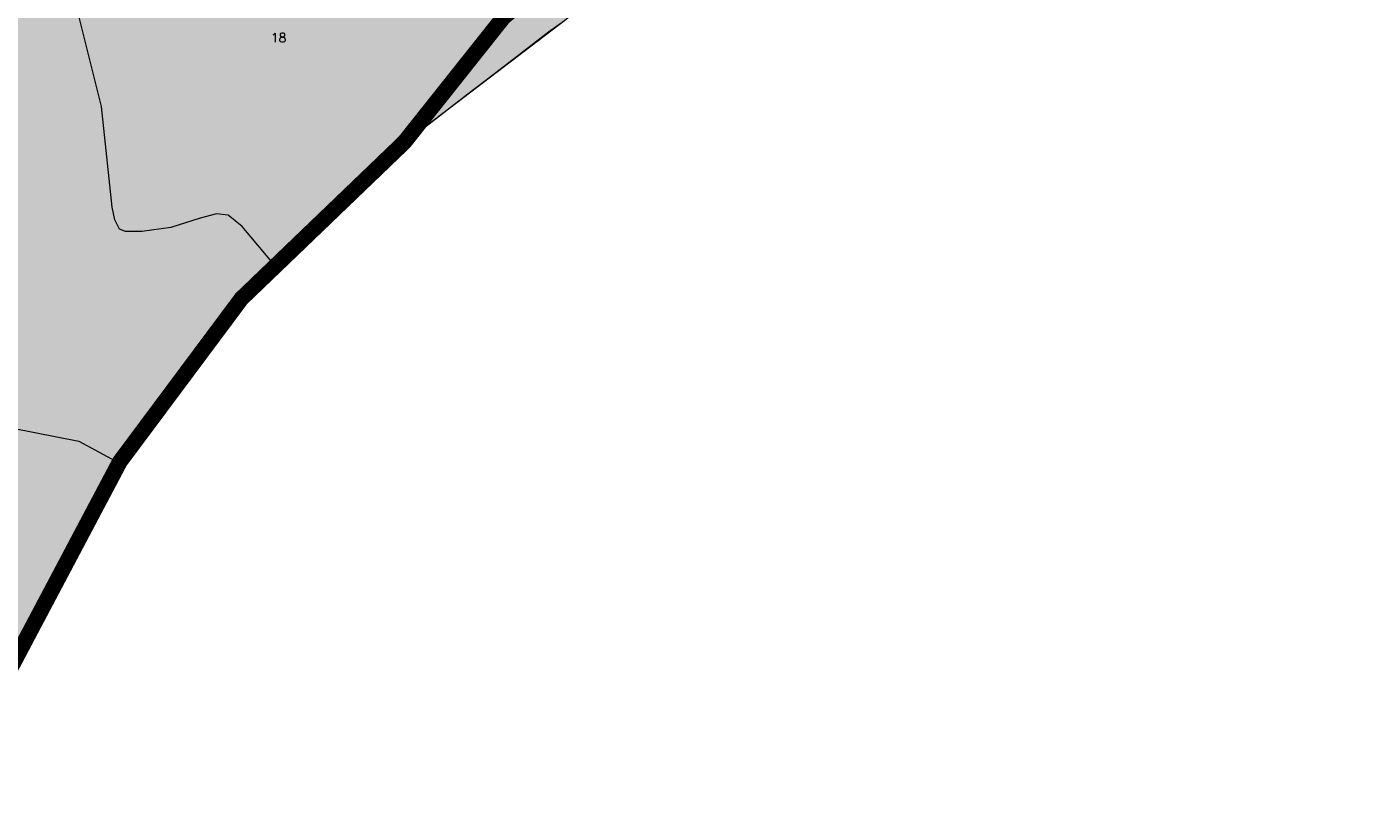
# Model space of a CAD drawing. Header units: metres. Extents: x 578835 to 593571, y 248557 to 255108.
# Tile 74 of 251: x 583681 to 584195, y 249873 to 250172. Entities that reach past the tile are written whole.
import ezdxf

# ---------------------------------------------------------------- set-up
doc = ezdxf.new("R2010")
doc.units = ezdxf.units.M
doc.linetypes.add('CACHEX2', pattern=[0.75, 0.5, -0.25])
doc.linetypes.add('SOLID_LINE', pattern=[0])
for name, color, linetype, lineweight in [('Cad-PARCELLAIRE_PARCELLE1', 250, 'SOLID_LINE', 0), ('Cad-TOPONYMIE_NUMERO_DE_PARCELL182', 250, 'SOLID_LINE', 0), ('PLU', 7, 'CACHEX2', 5), ('PPRI global - contour', 152, 'Continuous', 5), ('PPRI global - hachures', 152, 'Continuous', 5)]:
    doc.layers.add(name, color=color, linetype=linetype, lineweight=lineweight)
doc.styles.add('TEXTSTYLE_45_11', font='txt.shx', dxfattribs={"oblique": 50})

msp = doc.modelspace()

# ---------------------------------------------------------------- hatches: boundary and pattern name
at = {"layer": 'PPRI global - hachures', "ltscale": 0.4}
h = msp.add_hatch(dxfattribs=at)
h.set_pattern_fill('ANSI36', color=256, scale=2, style=0)
h.paths.add_polyline_path([(584066.5, 250379.34), (584062.37, 250383.47), (584043.41, 250459.25), (584013.35, 250450.76), (584002.24, 250450.11), (583982.63, 250452.72), (583973.49, 250455.99), (583889.77, 250518.96), (583895.65, 250528.1), (583977.99, 250662.67), (584030.07, 250749.63), (583918.43, 250756.91), (583664.41, 250783.59), (583631.24, 250786.83), (583615.06, 250787.64), (583601.17, 250794.44), (583587.42, 250827.6), (583576.9, 250872.88), (583563.15, 250910.89), (583546.16, 250944.04), (583514.61, 250983.67), (583475.78, 251010.35), (583442.61, 251028.95), (583396.5, 251041.08), (583343.91, 251049.17), (583296.18, 251058.06), (583275.96, 251065.34), (583264.63, 251086.36), (583250.88, 251100.92), (583230.66, 251114.67), (583189.4, 251126.8), (583119.68, 251147.06), (583061.43, 251160.81), (583024.22, 251164.04), (582980.53, 251148.68), (582993.48, 251125.23), (583025.83, 251140.59), (583054.15, 251143.02), (583098.64, 251130.08), (583144.75, 251115.52), (583186.01, 251101.78), (583219.99, 251088.03), (583236.17, 251071.86), (583255.58, 251033.04), (583254.78, 251000.7), (583238.6, 250995.04), (583207.85, 250995.04), (583194.1, 251002.31), (583172.26, 251010.4), (583159.32, 250999.89), (583144.75, 250992.61), (583123.72, 250996.65), (583093.79, 251001.51), (583044.44, 251004.74), (583042.82, 250977.25), (583071.95, 250975.63), (583123.72, 250970.78), (583189.25, 250968.35), (583234.55, 250957.84), (583253.97, 250940.05), (583273.38, 250908.51), (583282.28, 250851.91), (583278.25, 250803.12), (583273.39, 250777.24), (583225.66, 250792.61), (583164.18, 250807.16), (583128.59, 250807.97), (583123.73, 250787.76), (583296.04, 250750.56), (583317.08, 251031.97), (583369.66, 251022.26), (583418.2, 250998.81), (583457.03, 250968.08), (583486.96, 250930.89), (583515.28, 250879.13), (583529.84, 250833.04), (583533.88, 250790.18), (583534.69, 250771.58), (583553.3, 250763.5), (583563.01, 250755.41), (583580, 250744.9), (583594.56, 250731.15), (583590.51, 250708.51), (583580.81, 250697.19), (583567.05, 250697.19), (583552.49, 250698.8), (583535.5, 250697.19), (583522.56, 250693.95), (583503.14, 250708.51), (583479.68, 250718.21), (583448.13, 250723.87), (583373.71, 250731.15), (583318.7, 250734.39), (583315.46, 250703.66), (583444.9, 250694.76), (583478.87, 250680.21), (583494.24, 250668.89), (583512.04, 250632.5), (583510.42, 250582.36), (583496.67, 250561.34), (583468.36, 250541.12), (583419.01, 250518.48), (583354.29, 250508.77), (583304.13, 250508.77), (583282.29, 250518.48), (583279.06, 250526.56), (583283.91, 250598.53), (583239.42, 250602.58), (583222.43, 250600.96), (583186.02, 250597.72), (583162.56, 250599.34), (583148, 250606.62), (583122.92, 250612.28), (583089.76, 250614.71), (583078.43, 250626.03), (583052.54, 250635.73), (583029.89, 250635.73), (583004.81, 250631.69), (582985.4, 250622.79), (582965.98, 250613.09), (582970.84, 250593.68), (583001.58, 250611.47), (583029.08, 250621.98), (583059.01, 250621.98), (583080.86, 250606.62), (583092.99, 250591.26), (583118.07, 250585.59), (583148.81, 250571.85), (583177.12, 250554.06), (583200.59, 250528.99), (583205.44, 250507.16), (583205.44, 250486.13), (583186.83, 250479.66), (583124.54, 250464.3), (583104.02, 250461.44), (583074.89, 250436.37), (583062.76, 250421.01), (583040.92, 250417.77), (583013.41, 250429.9), (582993.19, 250437.99), (582977.01, 250433.14), (582972.96, 250422.62), (582979.43, 250412.11), (583003.7, 250411.3), (583028.78, 250404.83), (583040.92, 250397.56), (583014.22, 250380.57), (582989.14, 250366.83), (582968.11, 250354.7), (582985.91, 250337.72), (583050.62, 250379.77), (583073.28, 250387.85), (583089.45, 250391.9), (583109.68, 250404.03), (583129.9, 250417.77), (583157.41, 250425.05), (583265.81, 250428.28), (583273.09, 250428.28), (583273.9, 250446.07), (583295.97, 250457.39), (583334.8, 250467.1), (583366.35, 250470.33), (583405.99, 250467.9), (583424.6, 250456.58), (583444.01, 250438.79), (583471.52, 250417.77), (583514.39, 250491.35), (583542.71, 250566.56), (583607.54, 250728.61), (583618.87, 250755.3), (583637.47, 250748.02), (583563.05, 250565.27), (583533.11, 250493.3), (583488.62, 250414.05), (583469.92, 250375), (583458.6, 250360.44), (583447.3, 250277.69), (583433.55, 250118.39), (583433.55, 250075.53), (583435.17, 250061.79), (583444.07, 250055.32), (583538.72, 249966.37), (583593.05, 249930.65), (583636.74, 249921.76), (583657.12, 249921.76), (583640.51, 249900.52), (583605.37, 249856.24), (583563.9, 249771.01), (583539.46, 249724.43), (583484.46, 249610.66), (583466.89, 249549.58), (583445.44, 249517.44), (583408.01, 249447.95), (583372.11, 249391.45), (583402.75, 249358.91), (583418.65, 249347.07), (583436.19, 249369.28), (583463.87, 249406.75), (583478.59, 249436.8), (583476.61, 249477.12), (583481.36, 249487.31), (583491.71, 249499.16), (583485.47, 249528.1), (583479.2, 249549.72), (583486.09, 249593.97), (583536.27, 249697.24), (583571.65, 249771.24), (583609.81, 249820.41), (583635.17, 249860.02), (583657.05, 249884.96), (583692.43, 249959.02), (583716.61, 250005.58), (583724.42, 250017.76), (583733.57, 250029.46), (583758.23, 250060.88), (583783.36, 250088.01), (583819.02, 250122.79), (583886.38, 250174.14), (583941.78, 250217.37), (583983.26, 250248.04), (584014.32, 250265.65), (584046.48, 250272.12), (584071.07, 250273.21)])

# ---------------------------------------------------------------- linework, layer by layer
at = {"layer": 'Cad-PARCELLAIRE_PARCELLE1'}
for points in [[(583608.11, 250031.97), (583701.09, 250013.64), (583716.62, 250005.35), (583720.18, 250012), (583724.42, 250017.59), (583727.24, 250021.29), (583733.5, 250029.28), (583745.39, 250043.98), (583758.18, 250060.65), (583770.14, 250074.47), (583775.98, 250080.53), (583775.98, 250080.53), (583775.98, 250080.53), (583763.44, 250095.53), (583758.04, 250099.88), (583753.63, 250100.4), (583747.42, 250098.65), (583736.17, 250095.15), (583725.09, 250093.56), (583718.91, 250093.6), (583716.6, 250094.52), (583714.82, 250098.06), (583713.84, 250102.87), (583709.81, 250141.22), (583694.69, 250201.94)], [(583886.34, 250173.9), (583880.19, 250169.6), (583865.07, 250157.97), (583855.86, 250150.85), (583849.43, 250145.97), (583832.39, 250132.72), (583824.93, 250127.31), (583818.98, 250122.58), (583808.96, 250113.15), (583802.63, 250107.05), (583795.42, 250099.54), (583783.37, 250087.83), (583775.98, 250080.53), (583763.44, 250095.53), (583758.04, 250099.88), (583753.63, 250100.4), (583747.42, 250098.65), (583736.17, 250095.15), (583725.09, 250093.56), (583718.91, 250093.6), (583716.6, 250094.52), (583714.82, 250098.06), (583713.84, 250102.87), (583709.81, 250141.22), (583694.69, 250201.94)], [(583608.11, 250031.97), (583701.09, 250013.64), (583716.62, 250005.35), (583716.62, 250005.35), (583716.62, 250005.35), (583707.47, 249988.53), (583704.75, 249982.63), (583692.38, 249958.85), (583677.65, 249929.87)]]:
    msp.add_lwpolyline(points, dxfattribs=at)
at = {"layer": 'PLU', "color": 7, "ltscale": 2, "const_width": 6}
msp.add_lwpolyline([(583655.49, 249890.1), (583716.76, 250005.85), (583763.1, 250068.01), (583825.22, 250127.66), (583863.05, 250175.26), (583909.74, 250214.62), (583926.39, 250241), (583956.02, 250244.65), (584019.76, 250267.78), (584046.69, 250272.06), (584056.85, 250279.57), (584069.64, 250312.44), (584091.56, 250336.63), (584132.66, 250363.11), (584239.52, 250387.3), (584329.66, 250410.38), (584379.84, 250435.69), (584425.83, 250450.18), (584430.21, 250440.82), (584544.88, 250477.07), (584611.64, 250500.99), (584709.62, 250545.33), (584713.75, 250551.75), (584827.31, 250620.48)], dxfattribs=at)
at = {"layer": 'PPRI global - contour'}
msp.add_lwpolyline([(583657.05, 249884.96), (583692.43, 249959.02), (583716.61, 250005.58), (583724.42, 250017.76), (583733.57, 250029.46), (583758.23, 250060.88), (583783.36, 250088.01), (583819.02, 250122.79), (583886.38, 250174.14), (583941.78, 250217.37), (583983.26, 250248.04), (584014.32, 250265.65), (584046.48, 250272.12), (584046.48, 250272.12), (584114.62, 250275.14), (584147.19, 250265.93), (584185.77, 250251.87), (584224.57, 250241.26)], dxfattribs=at).dxf.unprotected_set("ltscale", 0)

# ---------------------------------------------------------------- texts
at = {"layer": 'Cad-TOPONYMIE_NUMERO_DE_PARCELL182', "style": 'TEXTSTYLE_45_11'}
msp.add_text('18', height=3.491, rotation=359.5887, dxfattribs=at).set_placement((583774.3, 250165.78))

doc.saveas('drawing.dxf')
